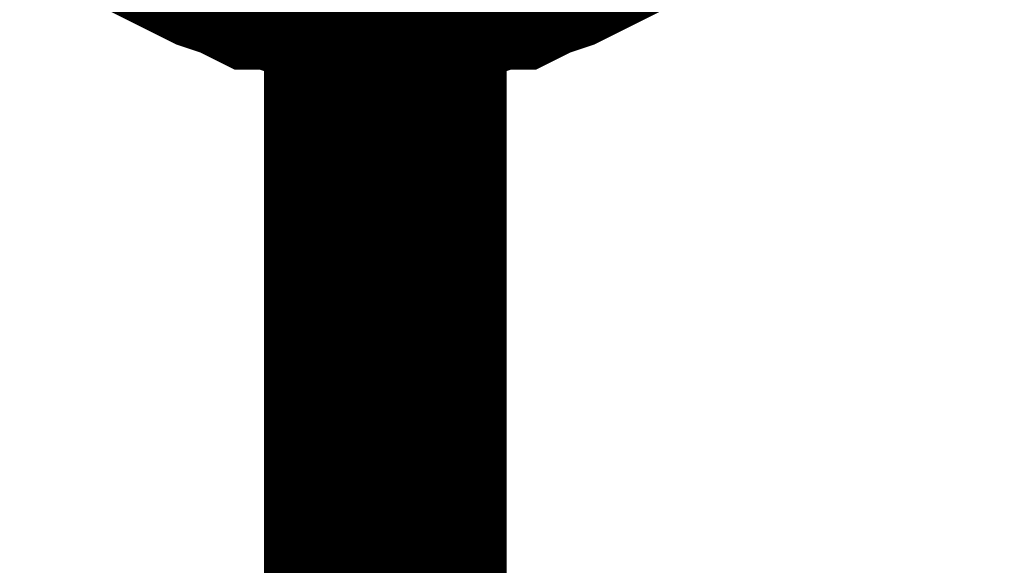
# Model space of a CAD drawing. Header units: inches. Extents: x 0 to 17, y 0 to 11.
# Tile 98 of 256: x 12.082 to 12.1299, y 7.9508 to 7.9773. Entities that reach past the tile are written whole.
import ezdxf

# ---------------------------------------------------------------- set-up
doc = ezdxf.new("R2010")
doc.units = ezdxf.units.IN
doc.header["$MEASUREMENT"] = 0
doc.layers.add('Sheet', color=255, linetype='Continuous')

msp = doc.modelspace()

# ---------------------------------------------------------------- linework, layer by layer
at = {"layer": 'Sheet'}
for points in [[(12.799953, 7.99982, 0.0118, 0.0118, 0), (12.099813, 7.99982, 0.0118, 0.0118, 0), (12.099813, 7.899906, 0.0118, 0.0118, 0), (12.099813, 7.699683, 0.0118, 0.0118, 0), (12.099813, 7.499856, 0.0118, 0.0118, 0), (12.099813, 7.299632, 0.0118, 0.0118, 0), (12.099813, 7.099805, 0.0118, 0.0118, 0), (12.099813, 6.999892, 0.0118, 0.0118, 0), (12.099813, 6.899978, 0.0118, 0.0118, 0), (12.099813, 6.799668, 0.0118, 0.0118, 0), (12.799953, 6.799668, 0.0118, 0.0118, 0)], [(12.099813, 7.979996, 0.0118, 0.0118, 0), (12.098624, 7.979996, 0.0118, 0.0118, 0), (12.097831, 7.979996, 0.0118, 0.0118, 0), (12.096642, 7.980392, 0.0118, 0.0118, 0), (12.095849, 7.980392, 0.0118, 0.0118, 0), (12.09466, 7.980789, 0.0118, 0.0118, 0), (12.093867, 7.980789, 0.0118, 0.0118, 0), (12.093074, 7.981185, 0.0118, 0.0118, 0), (12.091884, 7.981582, 0.0118, 0.0118, 0), (12.091091, 7.981978, 0.0118, 0.0118, 0), (12.090299, 7.982375, 0.0118, 0.0118, 0), (12.089506, 7.982771, 0.0118, 0.0118, 0), (12.088713, 7.983168, 0.0118, 0.0118, 0), (12.08792, 7.98396, 0.0118, 0.0118, 0)], [(12.099813, 7.979996, 0.0118, 0.0118, 0), (12.098624, 7.979996, 0.0118, 0.0118, 0), (12.097831, 7.979996, 0.0118, 0.0118, 0), (12.096642, 7.980392, 0.0118, 0.0118, 0), (12.095849, 7.980392, 0.0118, 0.0118, 0), (12.09466, 7.980789, 0.0118, 0.0118, 0), (12.093867, 7.980789, 0.0118, 0.0118, 0), (12.093074, 7.981185, 0.0118, 0.0118, 0), (12.091884, 7.981582, 0.0118, 0.0118, 0), (12.091091, 7.981978, 0.0118, 0.0118, 0), (12.090299, 7.982375, 0.0118, 0.0118, 0), (12.089506, 7.982771, 0.0118, 0.0118, 0), (12.088713, 7.983168, 0.0118, 0.0118, 0), (12.08792, 7.98396, 0.0118, 0.0118, 0)], [(12.099813, 7.979996, 0.0118, 0.0118, 0), (12.098624, 7.979996, 0.0118, 0.0118, 0), (12.097831, 7.979996, 0.0118, 0.0118, 0), (12.096642, 7.980392, 0.0118, 0.0118, 0), (12.095849, 7.980392, 0.0118, 0.0118, 0), (12.09466, 7.980789, 0.0118, 0.0118, 0), (12.093867, 7.980789, 0.0118, 0.0118, 0), (12.093074, 7.981185, 0.0118, 0.0118, 0), (12.091884, 7.981582, 0.0118, 0.0118, 0), (12.091091, 7.981978, 0.0118, 0.0118, 0), (12.090299, 7.982375, 0.0118, 0.0118, 0), (12.089506, 7.982771, 0.0118, 0.0118, 0), (12.088713, 7.983168, 0.0118, 0.0118, 0), (12.08792, 7.98396, 0.0118, 0.0118, 0)], [(12.099813, 7.979996, 0.0118, 0.0118, 0), (12.098624, 7.979996, 0.0118, 0.0118, 0), (12.097831, 7.979996, 0.0118, 0.0118, 0), (12.096642, 7.980392, 0.0118, 0.0118, 0), (12.095849, 7.980392, 0.0118, 0.0118, 0), (12.09466, 7.980789, 0.0118, 0.0118, 0), (12.093867, 7.980789, 0.0118, 0.0118, 0), (12.093074, 7.981185, 0.0118, 0.0118, 0), (12.091884, 7.981582, 0.0118, 0.0118, 0), (12.091091, 7.981978, 0.0118, 0.0118, 0), (12.090299, 7.982375, 0.0118, 0.0118, 0), (12.089506, 7.982771, 0.0118, 0.0118, 0), (12.088713, 7.983168, 0.0118, 0.0118, 0), (12.08792, 7.98396, 0.0118, 0.0118, 0)], [(12.111707, 7.98396, 0.0118, 0.0118, 0), (12.110914, 7.983168, 0.0118, 0.0118, 0), (12.110121, 7.982771, 0.0118, 0.0118, 0), (12.109328, 7.982375, 0.0118, 0.0118, 0), (12.108535, 7.981978, 0.0118, 0.0118, 0), (12.107743, 7.981582, 0.0118, 0.0118, 0), (12.106553, 7.981185, 0.0118, 0.0118, 0), (12.10576, 7.980789, 0.0118, 0.0118, 0), (12.104967, 7.980789, 0.0118, 0.0118, 0), (12.103778, 7.980392, 0.0118, 0.0118, 0), (12.102985, 7.980392, 0.0118, 0.0118, 0), (12.101796, 7.979996, 0.0118, 0.0118, 0), (12.101003, 7.979996, 0.0118, 0.0118, 0), (12.099813, 7.979996, 0.0118, 0.0118, 0)], [(12.111707, 7.98396, 0.0118, 0.0118, 0), (12.110914, 7.983168, 0.0118, 0.0118, 0), (12.110121, 7.982771, 0.0118, 0.0118, 0), (12.109328, 7.982375, 0.0118, 0.0118, 0), (12.108535, 7.981978, 0.0118, 0.0118, 0), (12.107743, 7.981582, 0.0118, 0.0118, 0), (12.106553, 7.981185, 0.0118, 0.0118, 0), (12.10576, 7.980789, 0.0118, 0.0118, 0), (12.104967, 7.980789, 0.0118, 0.0118, 0), (12.103778, 7.980392, 0.0118, 0.0118, 0), (12.102985, 7.980392, 0.0118, 0.0118, 0), (12.101796, 7.979996, 0.0118, 0.0118, 0), (12.101003, 7.979996, 0.0118, 0.0118, 0), (12.099813, 7.979996, 0.0118, 0.0118, 0)], [(12.111707, 7.98396, 0.0118, 0.0118, 0), (12.110914, 7.983168, 0.0118, 0.0118, 0), (12.110121, 7.982771, 0.0118, 0.0118, 0), (12.109328, 7.982375, 0.0118, 0.0118, 0), (12.108535, 7.981978, 0.0118, 0.0118, 0), (12.107743, 7.981582, 0.0118, 0.0118, 0), (12.106553, 7.981185, 0.0118, 0.0118, 0), (12.10576, 7.980789, 0.0118, 0.0118, 0), (12.104967, 7.980789, 0.0118, 0.0118, 0), (12.103778, 7.980392, 0.0118, 0.0118, 0), (12.102985, 7.980392, 0.0118, 0.0118, 0), (12.101796, 7.979996, 0.0118, 0.0118, 0), (12.101003, 7.979996, 0.0118, 0.0118, 0), (12.099813, 7.979996, 0.0118, 0.0118, 0)], [(12.111707, 7.98396, 0.0118, 0.0118, 0), (12.110914, 7.983168, 0.0118, 0.0118, 0), (12.110121, 7.982771, 0.0118, 0.0118, 0), (12.109328, 7.982375, 0.0118, 0.0118, 0), (12.108535, 7.981978, 0.0118, 0.0118, 0), (12.107743, 7.981582, 0.0118, 0.0118, 0), (12.106553, 7.981185, 0.0118, 0.0118, 0), (12.10576, 7.980789, 0.0118, 0.0118, 0), (12.104967, 7.980789, 0.0118, 0.0118, 0), (12.103778, 7.980392, 0.0118, 0.0118, 0), (12.102985, 7.980392, 0.0118, 0.0118, 0), (12.101796, 7.979996, 0.0118, 0.0118, 0), (12.101003, 7.979996, 0.0118, 0.0118, 0), (12.099813, 7.979996, 0.0118, 0.0118, 0)]]:
    msp.add_lwpolyline(points, format="xyseb", dxfattribs=at)

doc.saveas('drawing.dxf')
